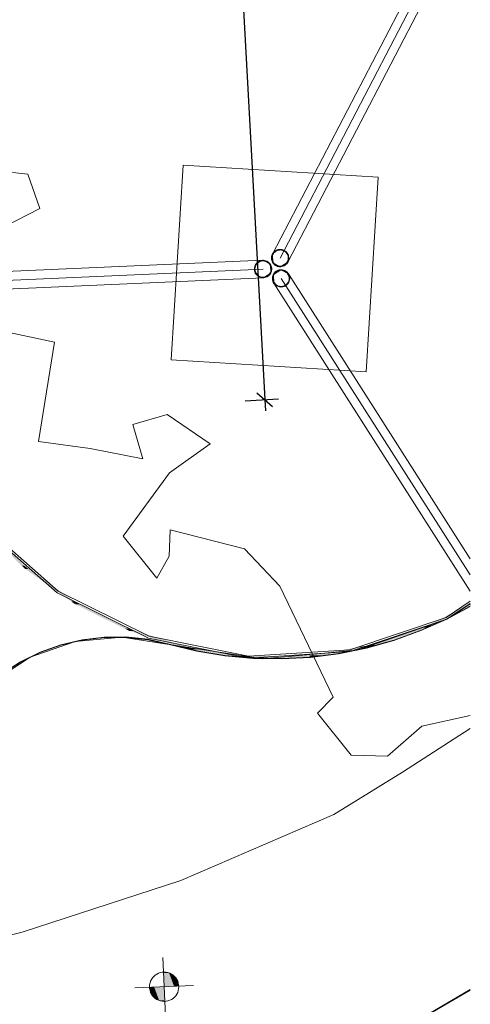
# Model space of a CAD drawing. Extents: x -779 to 790, y -208 to 633.
# Tile 189 of 232: x 553 to 600, y -117 to -16. Entities that reach past the tile are written whole.
import ezdxf

# ---------------------------------------------------------------- set-up
doc = ezdxf.new("R2010")
doc.units = 0
doc.layers.get('0').update_dxf_attribs({"lineweight": 25})
for name, color, linetype, lineweight, true_color in [('10 Bäume Bestand', 9, 'Continuous', 18, 0x808080), ('10 Wege Bestand - 2D', 9, 'Continuous', 18, 0x808080), ('30 Baugrubenplanung - Bemaßung', 7, 'Continuous', 25, 0x848484), ('60 Baumstützen - Fundamente', 9, 'Continuous', 18, 0x808080), ('60 Baumstützen - Gehegelinie', 9, 'Continuous', 18, 0x808080), ('60 Baumstützen - Ringe neu', 9, 'Continuous', 18, 0x808080), ('60 Baumstützen - Stahlstützen', 9, 'Continuous', 18, 0x808080), ('60 Höhen Außen (Bestand - bleibt)', 9, 'Continuous', 18, 0x808080), ('60 Netz', 9, 'Continuous', 18, 0x808080), ('60 Zaun Besucher', 9, 'Continuous', 18, 0x808080)]:
    doc.layers.add(name, color=color, linetype=linetype, lineweight=lineweight, true_color=true_color)

# ---------------------------------------------------------------- blocks, each defined once
blk = doc.blocks.new('Referenz-A07F5V4VWF', base_point=(-401.42, -176.34))
at = {"layer": '30 Baugrubenplanung - Bemaßung', "color": 0, "lineweight": -2}
for p, q in [((558.77, 305.85), (578.52, -55.23)), ((576.53, -55.34), (579.93, -55.16)), ((577.73, -54.53), (579.31, -55.94)), ((578.52, -55.23), (578.59, -56.36))]:
    blk.add_line(p, q, dxfattribs=at)
blk = doc.blocks.new('Referenz-A07F5V59WF', base_point=(-759.5, -206.19))
at = {"layer": '10 Bäume Bestand', "color": 0, "linetype": 'Continuous', "ltscale": 162.000017}
for p, q in [((550.52, -31.73), (554.28, -32.15)), ((554.28, -32.15), (555.5, -35.65)), ((555.5, -35.65), (551.77, -37.58)), ((550.43, -47.94), (557.01, -49.33)), ((557.01, -49.33), (555.37, -59.51)), ((565.01, -57.77), (568.55, -56.75)), ((568.55, -56.75), (572.94, -59.76)), ((566.03, -61.3), (565.01, -57.77)), ((555.37, -59.51), (560.65, -60.23)), ((560.65, -60.23), (566.03, -61.3)), ((572.94, -59.76), (568.79, -62.71)), ((568.79, -62.71), (564.04, -69.22)), ((568.74, -71.26), (568.84, -68.57)), ((568.84, -68.57), (576.46, -70.51)), ((564.04, -69.22), (567.48, -73.53)), ((576.46, -70.51), (580.06, -74.33)), ((567.48, -73.53), (568.74, -71.26)), ((580.06, -74.33), (585.53, -85.7)), ((585.53, -85.7), (583.94, -87.33)), ((583.94, -87.33), (587.38, -91.64)), ((594.59, -88.67), (599.56, -87.57)), ((591.09, -91.75), (594.59, -88.67)), ((587.38, -91.64), (591.09, -91.75))]:
    blk.add_line(p, q, dxfattribs=at)
at = {"layer": '10 Wege Bestand - 2D', "color": 0, "linetype": 'Continuous', "ltscale": 162.000017}
for p, q in [((592.63, -93.39), (599.56, -88.91)), ((585.6, -97.71), (592.63, -93.39)), ((569.92, -104.49), (585.6, -97.71)), ((553.68, -109.76), (569.92, -104.49)), ((534.73, -114.63), (553.68, -109.76))]:
    blk.add_line(p, q, dxfattribs=at)
at = {"layer": '60 Baumstützen - Fundamente', "color": 0, "linetype": 'Continuous', "ltscale": 162.000017}
for p, q in [((570.18, -31.2), (568.95, -51.16)), ((590.15, -32.43), (570.18, -31.2)), ((588.91, -52.39), (590.15, -32.43)), ((568.95, -51.16), (588.91, -52.39))]:
    blk.add_line(p, q, dxfattribs=at)
at = {"layer": '60 Baumstützen - Gehegelinie', "color": 0, "linetype": 'Continuous', "ltscale": 162.000017}
for p, q in [((597.16, -77.71), (599.56, -76.14)), ((588, -80.89), (597.16, -77.71)), ((563.94, -79.57), (559.11, -80.01)), ((568.74, -80.3), (563.94, -79.57)), ((559.11, -80.01), (554.52, -81.6)), ((568.74, -80.3), (578.33, -81.78)), ((554.52, -81.6), (550.46, -84.25)), ((578.33, -81.78), (588, -80.89))]:
    blk.add_line(p, q, dxfattribs=at)
at = {"layer": '60 Baumstützen - Ringe neu', "color": 0, "linetype": 'Continuous', "ltscale": 162.000017}
for p, q in [((549.42, -68.11), (557.26, -75.01)), ((549.57, -67.98), (557.37, -74.84)), ((557.26, -75.01), (566.62, -79.65)), ((557.37, -74.84), (566.68, -79.46)), ((597.08, -77.53), (599.56, -75.87)), ((597.17, -77.7), (599.56, -76.11)), ((587.23, -80.84), (597.08, -77.53)), ((587.27, -81.04), (597.17, -77.7)), ((566.62, -79.65), (576.85, -81.7)), ((566.68, -79.46), (576.87, -81.5)), ((576.85, -81.7), (587.27, -81.04)), ((576.87, -81.5), (587.23, -80.84))]:
    blk.add_line(p, q, dxfattribs=at)
for points in [[(553.91, -72.22), (553.64, -72.22), (549.57, -67.98)], [(553.91, -72.5), (549.84, -68.25), (549.57, -68.25)], [(553.91, -72.5), (553.91, -72.22), (553.64, -72.22)], [(554.01, -72.5), (553.91, -72.5), (553.91, -72.22)], [(554.04, -72.34), (553.95, -72.34), (553.91, -72.22)], [(554.04, -72.59), (554.01, -72.5), (553.91, -72.5)], [(554.04, -72.59), (554.04, -72.34), (553.95, -72.34)], [(554.36, -72.59), (554.04, -72.59), (554.04, -72.34)], [(559.03, -75.88), (558.71, -75.88), (554.04, -72.34)], [(559.03, -76.13), (554.36, -72.59), (554.04, -72.59)], [(559.03, -76.13), (559.03, -75.88), (558.71, -75.88)], [(559.11, -76.13), (559.03, -76.13), (559.03, -75.88)], [(559.13, -75.96), (559.05, -75.96), (559.03, -75.88)], [(559.13, -76.18), (559.11, -76.13), (559.03, -76.13)], [(559.13, -76.18), (559.13, -75.96), (559.05, -75.96)], [(559.55, -76.18), (559.13, -76.18), (559.13, -75.96)], [(564.65, -78.69), (564.24, -78.69), (559.13, -75.96)], [(564.65, -78.92), (559.55, -76.18), (559.13, -76.18)], [(595.26, -78.35), (599.56, -76.28), (599.23, -76.28)], [(595.69, -78.35), (595.26, -78.35), (599.56, -76.29)], [(595.26, -78.35), (599.56, -76.29), (599.54, -76.29)], [(595.26, -78.58), (599.56, -76.33), (599.5, -76.33)], [(599.56, -76.28), (599.23, -76.28), (599.56, -76.1)], [(599.56, -76.33), (599.5, -76.33), (599.56, -76.29)], [(599.56, -76.29), (599.54, -76.29), (599.56, -76.28)], [(589.94, -80.37), (589.32, -80.37), (595.18, -78.6)], [(589.32, -80.37), (595.18, -78.6), (594.56, -78.6)], [(595.18, -78.6), (594.56, -78.6), (595.18, -78.39)], [(595.26, -78.39), (595.18, -78.39), (595.26, -78.35)], [(595.26, -78.58), (595.18, -78.58), (595.18, -78.39)], [(595.26, -78.58), (595.26, -78.39), (595.18, -78.39)], [(595.18, -78.6), (595.26, -78.58), (595.18, -78.58)], [(595.26, -78.58), (595.69, -78.35), (595.26, -78.35)], [(564.65, -78.92), (564.65, -78.69), (564.24, -78.69)], [(564.72, -78.92), (564.65, -78.92), (564.65, -78.69)], [(564.73, -78.73), (564.66, -78.73), (564.65, -78.69)], [(564.73, -78.94), (564.72, -78.92), (564.65, -78.92)], [(564.73, -78.94), (564.73, -78.73), (564.66, -78.73)], [(565.33, -78.94), (564.73, -78.94), (564.73, -78.73)], [(570.64, -80.58), (570.04, -80.58), (564.73, -78.73)], [(570.64, -80.79), (565.33, -78.94), (564.73, -78.94)], [(570.64, -80.79), (570.64, -80.58), (570.04, -80.58)], [(570.69, -80.79), (570.64, -80.79), (570.64, -80.58)], [(570.69, -80.59), (570.65, -80.59), (570.64, -80.58)], [(570.69, -80.8), (570.69, -80.59), (570.65, -80.59)], [(571.81, -80.8), (570.69, -80.8), (570.69, -80.59)], [(576.85, -81.5), (575.73, -81.5), (570.69, -80.59)], [(584.32, -81.43), (583.13, -81.43), (589.27, -80.59)], [(583.13, -81.43), (589.27, -80.59), (588.08, -80.59)], [(589.27, -80.59), (588.08, -80.59), (589.27, -80.39)], [(589.32, -80.39), (589.27, -80.39), (589.32, -80.37)], [(589.32, -80.58), (589.27, -80.58), (589.27, -80.39)], [(589.32, -80.58), (589.32, -80.39), (589.27, -80.39)], [(589.27, -80.59), (589.32, -80.58), (589.27, -80.58)], [(589.32, -80.58), (589.94, -80.37), (589.32, -80.37)], [(570.69, -80.8), (570.69, -80.79), (570.64, -80.79)], [(576.85, -81.7), (571.81, -80.8), (570.69, -80.8)], [(576.85, -81.7), (576.85, -81.5), (575.73, -81.5)], [(576.87, -81.7), (576.85, -81.7), (576.85, -81.5)], [(576.87, -81.7), (576.87, -81.5), (576.85, -81.5)], [(576.87, -81.5), (576.85, -81.5), (576.85, -81.5)], [(583.11, -81.5), (576.87, -81.5), (583.11, -81.43)], [(583.11, -81.63), (576.87, -81.63), (576.87, -81.5)], [(583.11, -81.63), (583.11, -81.5), (576.87, -81.5)], [(576.87, -81.7), (583.11, -81.63), (576.87, -81.63)], [(583.13, -81.63), (583.11, -81.63), (583.11, -81.43)], [(583.13, -81.63), (583.13, -81.43), (583.11, -81.43)], [(583.13, -81.43), (583.11, -81.43), (583.13, -81.43)], [(583.11, -81.63), (583.13, -81.63), (583.11, -81.63)], [(583.13, -81.63), (584.32, -81.43), (583.13, -81.43)], [(576.85, -81.7), (576.87, -81.7), (576.85, -81.7)]]:
    blk.add_solid(points, dxfattribs=at)
at = {"layer": '60 Baumstützen - Stahlstützen', "color": 0, "linetype": 'Continuous', "ltscale": 162.000017}
for p, q in [((579.32, -40.32), (597.1, -6.12)), ((580.11, -40.73), (597.89, -6.53)), ((580.89, -41.14), (598.68, -6.94)), ((579.35, -40.25), (579.3, -40.35)), ((579.36, -41.2), (579.32, -40.32)), ((579.42, -40.16), (579.35, -40.25)), ((579.4, -40.28), (579.35, -40.38)), ((579.47, -40.2), (579.4, -40.28)), ((579.5, -40.07), (579.42, -40.16)), ((579.54, -40.12), (579.47, -40.2)), ((579.6, -40), (579.5, -40.07)), ((579.63, -40.05), (579.54, -40.12)), ((579.69, -39.94), (579.6, -40)), ((579.72, -40), (579.63, -40.05)), ((579.8, -39.9), (579.69, -39.94)), ((579.82, -39.95), (579.72, -40)), ((579.91, -39.86), (579.8, -39.9)), ((579.93, -39.92), (579.82, -39.95)), ((580.03, -39.85), (579.91, -39.86)), ((580.03, -39.91), (579.93, -39.92)), ((580.14, -39.84), (580.03, -39.85)), ((580.14, -39.9), (580.03, -39.91)), ((580.26, -39.86), (580.14, -39.84)), ((580.25, -39.92), (580.14, -39.9)), ((580.35, -39.94), (580.25, -39.92)), ((580.37, -39.88), (580.26, -39.86)), ((580.46, -39.98), (580.35, -39.94)), ((580.48, -39.93), (580.37, -39.88)), ((580.55, -40.03), (580.46, -39.98)), ((580.58, -39.98), (580.48, -39.93)), ((580.64, -40.1), (580.55, -40.03)), ((580.68, -40.05), (580.58, -39.98)), ((580.72, -40.17), (580.64, -40.1)), ((580.76, -40.13), (580.68, -40.05)), ((580.78, -40.26), (580.72, -40.17)), ((580.83, -40.22), (580.76, -40.13)), ((580.84, -40.35), (580.78, -40.26)), ((580.89, -40.32), (580.83, -40.22)), ((580.94, -40.43), (580.89, -40.32)), ((578.33, -40.96), (539.99, -42.65)), ((577.67, -41.28), (577.6, -41.37)), ((577.72, -41.31), (577.65, -41.4)), ((577.75, -41.19), (577.67, -41.28)), ((577.79, -41.24), (577.72, -41.31)), ((577.84, -41.12), (577.75, -41.19)), ((577.88, -41.17), (577.79, -41.24)), ((577.94, -41.06), (577.84, -41.12)), ((577.97, -41.11), (577.88, -41.17)), ((578.05, -41.01), (577.94, -41.06)), ((578.07, -41.07), (577.97, -41.11)), ((578.16, -40.98), (578.05, -41.01)), ((578.17, -41.04), (578.07, -41.07)), ((578.28, -40.96), (578.16, -40.98)), ((578.28, -41.02), (578.17, -41.04)), ((578.39, -40.96), (578.28, -40.96)), ((578.39, -41.02), (578.28, -41.02)), ((578.33, -40.96), (579.12, -41.37)), ((578.51, -40.97), (578.39, -40.96)), ((578.5, -41.03), (578.39, -41.02)), ((578.6, -41.06), (578.5, -41.03)), ((578.62, -41), (578.51, -40.97)), ((578.7, -41.1), (578.6, -41.06)), ((578.73, -41.04), (578.62, -41)), ((578.8, -41.15), (578.7, -41.1)), ((578.83, -41.1), (578.73, -41.04)), ((578.89, -41.22), (578.8, -41.15)), ((578.92, -41.17), (578.83, -41.1)), ((578.96, -41.29), (578.89, -41.22)), ((579.01, -41.25), (578.92, -41.17)), ((579.03, -41.38), (578.96, -41.29)), ((579.08, -41.34), (579.01, -41.25)), ((579.14, -41.44), (579.08, -41.34)), ((579.23, -40.57), (579.21, -40.69)), ((579.21, -40.69), (579.22, -40.81)), ((579.22, -40.81), (579.23, -40.92)), ((579.26, -40.46), (579.23, -40.57)), ((579.23, -40.92), (579.27, -41.03)), ((579.3, -40.35), (579.26, -40.46)), ((579.29, -40.59), (579.27, -40.69)), ((579.27, -40.69), (579.28, -40.8)), ((579.27, -41.03), (579.31, -41.14)), ((579.28, -40.8), (579.29, -40.91)), ((579.31, -40.48), (579.29, -40.59)), ((579.29, -40.91), (579.32, -41.01)), ((579.35, -40.38), (579.31, -40.48)), ((579.31, -41.14), (579.37, -41.24)), ((579.32, -41.01), (579.37, -41.11)), ((580.14, -41.61), (579.36, -41.2)), ((579.37, -41.11), (579.42, -41.2)), ((579.37, -41.24), (579.45, -41.33)), ((579.42, -41.2), (579.49, -41.29)), ((579.45, -41.33), (579.53, -41.41)), ((579.49, -41.29), (579.57, -41.36)), ((580.89, -41.14), (580.14, -41.61)), ((580.58, -41.41), (580.66, -41.34)), ((580.66, -41.34), (580.74, -41.27)), ((580.7, -41.39), (580.78, -41.31)), ((580.74, -41.27), (580.8, -41.18)), ((580.78, -41.31), (580.85, -41.21)), ((580.8, -41.18), (580.85, -41.08)), ((580.88, -40.45), (580.84, -40.35)), ((580.85, -41.08), (580.89, -40.98)), ((580.85, -41.21), (580.91, -41.11)), ((580.91, -40.55), (580.88, -40.45)), ((580.89, -40.98), (580.92, -40.88)), ((580.93, -40.66), (580.91, -40.55)), ((580.91, -41.11), (580.95, -41)), ((580.92, -40.88), (580.93, -40.77)), ((580.93, -40.77), (580.93, -40.66)), ((580.97, -40.54), (580.94, -40.43)), ((580.95, -41), (580.98, -40.89)), ((580.99, -40.66), (580.97, -40.54)), ((580.98, -40.89), (580.99, -40.77)), ((580.99, -40.77), (580.99, -40.66)), ((578.37, -41.85), (540.03, -43.54)), ((577.48, -41.69), (577.46, -41.81)), ((577.46, -41.81), (577.46, -41.92)), ((577.46, -41.92), (577.48, -42.04)), ((577.5, -41.58), (577.48, -41.69)), ((577.48, -42.04), (577.51, -42.15)), ((577.55, -41.47), (577.5, -41.58)), ((577.51, -42.15), (577.56, -42.26)), ((577.53, -41.7), (577.52, -41.81)), ((577.52, -41.81), (577.52, -41.92)), ((577.52, -41.92), (577.54, -42.03)), ((577.56, -41.6), (577.53, -41.7)), ((577.54, -42.03), (577.57, -42.13)), ((577.6, -41.37), (577.55, -41.47)), ((577.6, -41.5), (577.56, -41.6)), ((577.56, -42.26), (577.62, -42.36)), ((577.57, -42.13), (577.61, -42.23)), ((577.65, -41.4), (577.6, -41.5)), ((577.61, -42.23), (577.67, -42.32)), ((577.62, -42.36), (577.69, -42.45)), ((577.67, -42.32), (577.74, -42.41)), ((579.16, -42.26), (578.41, -42.74)), ((578.98, -42.38), (579.05, -42.3)), ((579.09, -41.47), (579.03, -41.38)), ((579.03, -42.42), (579.1, -42.33)), ((579.05, -42.3), (579.1, -42.2)), ((579.13, -41.57), (579.09, -41.47)), ((579.1, -42.2), (579.14, -42.1)), ((579.1, -42.33), (579.15, -42.23)), ((579.12, -41.37), (579.16, -42.26)), ((579.16, -41.67), (579.13, -41.57)), ((579.19, -41.55), (579.14, -41.44)), ((579.14, -42.1), (579.17, -42)), ((579.15, -42.23), (579.2, -42.12)), ((579.18, -41.78), (579.16, -41.67)), ((579.17, -42), (579.18, -41.89)), ((579.18, -41.89), (579.18, -41.78)), ((579.22, -41.66), (579.19, -41.55)), ((579.2, -42.12), (579.23, -42.01)), ((579.24, -41.77), (579.22, -41.66)), ((579.23, -42.01), (579.24, -41.89)), ((579.24, -41.89), (579.24, -41.77)), ((579.45, -42.33), (579.39, -42.43)), ((579.41, -42.4), (580.16, -41.92)), ((579.52, -42.23), (579.45, -42.33)), ((579.56, -42.27), (579.5, -42.36)), ((579.6, -42.15), (579.52, -42.23)), ((579.53, -41.41), (579.62, -41.48)), ((579.64, -42.2), (579.56, -42.27)), ((579.57, -41.36), (579.66, -41.43)), ((579.69, -42.08), (579.6, -42.15)), ((579.62, -41.48), (579.72, -41.54)), ((579.72, -42.13), (579.64, -42.2)), ((579.66, -41.43), (579.75, -41.48)), ((579.79, -42.02), (579.69, -42.08)), ((579.72, -41.54), (579.83, -41.58)), ((579.81, -42.07), (579.72, -42.13)), ((579.75, -41.48), (579.85, -41.52)), ((579.89, -41.97), (579.79, -42.02)), ((579.91, -42.03), (579.81, -42.07)), ((579.83, -41.58), (579.95, -41.61)), ((579.85, -41.52), (579.96, -41.55)), ((580, -41.94), (579.89, -41.97)), ((580.02, -42), (579.91, -42.03)), ((579.95, -41.61), (580.06, -41.62)), ((579.96, -41.55), (580.06, -41.56)), ((580.12, -41.92), (580, -41.94)), ((580.12, -41.98), (580.02, -42)), ((580.06, -41.56), (580.17, -41.56)), ((580.06, -41.62), (580.18, -41.62)), ((580.24, -41.92), (580.12, -41.92)), ((580.23, -41.98), (580.12, -41.98)), ((580.16, -41.92), (580.94, -42.33)), ((580.17, -41.56), (580.28, -41.54)), ((580.18, -41.62), (580.29, -41.6)), ((580.34, -41.99), (580.23, -41.98)), ((580.35, -41.93), (580.24, -41.92)), ((580.28, -41.54), (580.38, -41.51)), ((580.29, -41.6), (580.4, -41.57)), ((580.45, -42.02), (580.34, -41.99)), ((580.46, -41.96), (580.35, -41.93)), ((580.38, -41.51), (580.48, -41.47)), ((580.4, -41.57), (580.51, -41.52)), ((580.55, -42.06), (580.45, -42.02)), ((580.57, -42), (580.46, -41.96)), ((580.48, -41.47), (580.58, -41.41)), ((580.51, -41.52), (580.61, -41.46)), ((580.64, -42.11), (580.55, -42.06)), ((580.67, -42.06), (580.57, -42)), ((580.61, -41.46), (580.7, -41.39)), ((580.73, -42.17), (580.64, -42.11)), ((580.77, -42.13), (580.67, -42.06)), ((580.81, -42.25), (580.73, -42.17)), ((580.85, -42.21), (580.77, -42.13)), ((580.87, -42.33), (580.81, -42.25)), ((580.92, -42.3), (580.85, -42.21)), ((580.93, -42.43), (580.87, -42.33)), ((580.98, -42.4), (580.92, -42.3)), ((580.94, -42.33), (599.57, -71.53)), ((578.41, -42.74), (540.07, -44.43)), ((577.69, -42.45), (577.78, -42.53)), ((577.74, -42.41), (577.82, -42.48)), ((577.78, -42.53), (577.87, -42.6)), ((577.82, -42.48), (577.9, -42.55)), ((577.87, -42.6), (577.97, -42.65)), ((577.9, -42.55), (578, -42.6)), ((577.97, -42.65), (578.08, -42.7)), ((578, -42.6), (578.1, -42.64)), ((578.08, -42.7), (578.19, -42.72)), ((578.1, -42.64), (578.2, -42.67)), ((578.19, -42.72), (578.31, -42.74)), ((578.2, -42.67), (578.31, -42.68)), ((578.31, -42.68), (578.42, -42.68)), ((578.31, -42.74), (578.43, -42.73)), ((578.42, -42.68), (578.53, -42.66)), ((578.43, -42.73), (578.54, -42.72)), ((578.53, -42.66), (578.63, -42.63)), ((578.54, -42.72), (578.65, -42.69)), ((578.63, -42.63), (578.73, -42.59)), ((578.65, -42.69), (578.76, -42.64)), ((578.73, -42.59), (578.82, -42.53)), ((578.76, -42.64), (578.86, -42.58)), ((578.82, -42.53), (578.91, -42.46)), ((578.86, -42.58), (578.95, -42.51)), ((578.91, -42.46), (578.98, -42.38)), ((578.95, -42.51), (579.03, -42.42)), ((579.32, -42.65), (579.31, -42.77)), ((579.31, -42.77), (579.31, -42.88)), ((579.31, -42.88), (579.33, -43)), ((579.35, -42.54), (579.32, -42.65)), ((579.33, -43), (579.36, -43.11)), ((579.39, -42.43), (579.35, -42.54)), ((579.36, -43.11), (579.4, -43.22)), ((579.38, -42.66), (579.37, -42.77)), ((579.37, -42.77), (579.37, -42.88)), ((579.37, -42.88), (579.38, -42.98)), ((579.4, -42.56), (579.38, -42.66)), ((579.38, -42.98), (579.41, -43.09)), ((579.44, -42.46), (579.4, -42.56)), ((579.4, -43.22), (579.46, -43.32)), ((579.44, -43.29), (579.41, -42.4)), ((579.41, -43.09), (579.46, -43.19)), ((579.5, -42.36), (579.44, -42.46)), ((579.44, -43.29), (599.57, -74.84)), ((579.46, -43.19), (579.51, -43.28)), ((579.46, -43.32), (579.54, -43.41)), ((579.51, -43.28), (579.58, -43.37)), ((580.19, -42.81), (599.57, -73.18)), ((580.75, -43.42), (580.83, -43.34)), ((580.83, -43.34), (580.89, -43.26)), ((580.87, -43.38), (580.94, -43.29)), ((580.89, -43.26), (580.94, -43.16)), ((580.97, -42.53), (580.93, -42.43)), ((580.94, -43.16), (580.98, -43.06)), ((580.94, -43.29), (581, -43.19)), ((581, -42.63), (580.97, -42.53)), ((581.03, -42.51), (580.98, -42.4)), ((580.98, -43.06), (581.01, -42.95)), ((581.02, -42.74), (581, -42.63)), ((581, -43.19), (581.04, -43.08)), ((581.01, -42.95), (581.02, -42.85)), ((581.02, -42.85), (581.02, -42.74)), ((581.06, -42.62), (581.03, -42.51)), ((581.04, -43.08), (581.07, -42.97)), ((581.08, -42.73), (581.06, -42.62)), ((581.07, -42.97), (581.08, -42.85)), ((581.08, -42.85), (581.08, -42.73)), ((579.54, -43.41), (579.62, -43.49)), ((579.58, -43.37), (579.66, -43.44)), ((579.62, -43.49), (579.71, -43.56)), ((579.66, -43.44), (579.75, -43.51)), ((579.71, -43.56), (579.82, -43.61)), ((579.75, -43.51), (579.84, -43.56)), ((579.82, -43.61), (579.92, -43.65)), ((579.84, -43.56), (579.94, -43.6)), ((579.92, -43.65), (580.04, -43.68)), ((579.94, -43.6), (580.05, -43.62)), ((580.04, -43.68), (580.15, -43.7)), ((580.05, -43.62), (580.16, -43.64)), ((580.15, -43.7), (580.27, -43.69)), ((580.16, -43.64), (580.26, -43.63)), ((580.26, -43.63), (580.37, -43.62)), ((580.27, -43.69), (580.38, -43.68)), ((580.37, -43.62), (580.48, -43.59)), ((580.38, -43.68), (580.5, -43.64)), ((580.48, -43.59), (580.57, -43.54)), ((580.5, -43.64), (580.6, -43.6)), ((580.57, -43.54), (580.67, -43.49)), ((580.6, -43.6), (580.7, -43.54)), ((580.67, -43.49), (580.75, -43.42)), ((580.7, -43.54), (580.79, -43.47)), ((580.79, -43.47), (580.87, -43.38))]:
    blk.add_line(p, q, dxfattribs=at)
at = {"layer": '60 Höhen Außen (Bestand - bleibt)', "color": 0, "linetype": 'Continuous', "ltscale": 162.000017}
for p, q in [((568.1, -112.37), (568.35, -118.36)), ((567.84, -113.92), (567.65, -113.98)), ((568.03, -113.88), (567.84, -113.92)), ((568.23, -113.87), (568.03, -113.88)), ((568.42, -113.88), (568.23, -113.87)), ((568.61, -113.92), (568.42, -113.88)), ((568.8, -113.98), (568.61, -113.92)), ((566.84, -114.79), (566.78, -114.98)), ((566.93, -114.62), (566.84, -114.79)), ((567.04, -114.45), (566.93, -114.62)), ((567.16, -114.3), (567.04, -114.45)), ((567.31, -114.18), (567.16, -114.3)), ((567.48, -114.07), (567.31, -114.18)), ((567.65, -113.98), (567.48, -114.07)), ((568.98, -114.07), (568.8, -113.98)), ((569.14, -114.18), (568.98, -114.07)), ((569.29, -114.3), (569.14, -114.18)), ((569.42, -114.45), (569.29, -114.3)), ((569.52, -114.62), (569.42, -114.45)), ((569.61, -114.79), (569.52, -114.62)), ((569.67, -114.98), (569.61, -114.79)), ((571.22, -115.24), (565.23, -115.49)), ((566.74, -115.17), (566.73, -115.37)), ((566.73, -115.37), (566.74, -115.56)), ((566.78, -114.98), (566.74, -115.17)), ((566.74, -115.56), (566.78, -115.75)), ((566.78, -115.75), (566.84, -115.94)), ((566.84, -115.94), (566.93, -116.12)), ((569.52, -116.12), (569.61, -115.94)), ((569.61, -115.94), (569.67, -115.75)), ((569.71, -115.17), (569.67, -114.98)), ((569.67, -115.75), (569.71, -115.56)), ((569.73, -115.37), (569.71, -115.17)), ((569.71, -115.56), (569.73, -115.37)), ((566.93, -116.12), (567.04, -116.28)), ((567.04, -116.28), (567.16, -116.43)), ((567.16, -116.43), (567.31, -116.56)), ((567.31, -116.56), (567.48, -116.66)), ((567.48, -116.66), (567.65, -116.75)), ((567.65, -116.75), (567.84, -116.81)), ((567.84, -116.81), (568.03, -116.85)), ((568.03, -116.85), (568.23, -116.87)), ((568.23, -116.87), (568.42, -116.85)), ((568.42, -116.85), (568.61, -116.81)), ((568.61, -116.81), (568.8, -116.75)), ((568.8, -116.75), (568.98, -116.66)), ((568.98, -116.66), (569.14, -116.56)), ((569.14, -116.56), (569.29, -116.43)), ((569.29, -116.43), (569.42, -116.28)), ((569.42, -116.28), (569.52, -116.12))]:
    blk.add_line(p, q, dxfattribs=at)
for points in [[(568.23, -113.88), (568.17, -113.88), (568.16, -113.87)], [(568.23, -115.37), (568.23, -113.88), (568.17, -113.88)], [(568.74, -115.34), (568.23, -115.34), (568.23, -113.88)], [(568.74, -113.96), (568.25, -113.96), (568.23, -113.88)], [(568.74, -115.34), (568.74, -113.96), (568.25, -113.96)], [(569.24, -115.32), (568.74, -115.32), (568.74, -113.96)], [(569.24, -114.26), (568.85, -114.26), (568.74, -113.96)], [(569.24, -115.32), (569.24, -114.26), (568.85, -114.26)], [(569.59, -115.31), (569.24, -115.31), (569.24, -114.26)], [(569.59, -114.74), (569.4, -114.74), (569.24, -114.26)], [(569.59, -115.31), (569.59, -114.74), (569.4, -114.74)], [(569.72, -115.3), (569.59, -115.3), (569.59, -114.74)], [(566.86, -115.43), (566.73, -115.43), (566.86, -115.42)], [(566.86, -116), (566.86, -115.43), (566.73, -115.43)], [(567.21, -115.42), (566.86, -115.42), (567.21, -115.41)], [(567.05, -116), (566.86, -116), (566.86, -115.42)], [(567.21, -116.47), (567.21, -115.42), (566.86, -115.42)], [(567.71, -115.41), (567.21, -115.41), (567.71, -115.39)], [(567.6, -116.47), (567.21, -116.47), (567.21, -115.41)], [(567.71, -116.77), (567.71, -115.41), (567.21, -115.41)], [(568.23, -115.39), (567.71, -115.39), (568.23, -115.37)], [(568.2, -116.77), (567.71, -116.77), (567.71, -115.39)], [(568.23, -116.85), (568.23, -115.39), (567.71, -115.39)], [(568.23, -115.37), (568.74, -115.34), (568.23, -115.34)], [(568.29, -116.85), (568.23, -116.85), (568.23, -115.37)], [(568.74, -115.34), (569.24, -115.32), (568.74, -115.32)], [(569.24, -115.32), (569.59, -115.31), (569.24, -115.31)], [(569.59, -115.31), (569.72, -115.3), (569.59, -115.3)], [(567.21, -116.47), (567.05, -116), (566.86, -116)], [(567.71, -116.77), (567.6, -116.47), (567.21, -116.47)], [(568.23, -116.85), (568.2, -116.77), (567.71, -116.77)], [(568.29, -116.86), (568.29, -116.85), (568.23, -116.85)]]:
    blk.add_solid(points, dxfattribs=at)
at = {"layer": '60 Netz', "color": 0, "linetype": 'Continuous', "ltscale": 162.000017}
for p, q in [((597.15, -77.67), (599.56, -76.37)), ((597.16, -77.71), (599.56, -76.42)), ((594.48, -78.86), (597.15, -77.67)), ((594.5, -78.89), (597.16, -77.71)), ((562.07, -79.56), (559.83, -79.83)), ((562.07, -79.6), (559.84, -79.87)), ((564.31, -79.54), (562.07, -79.56)), ((564.31, -79.58), (562.07, -79.6)), ((566.55, -79.78), (564.31, -79.54)), ((566.54, -79.82), (564.31, -79.58)), ((591.74, -79.85), (594.48, -78.86)), ((591.75, -79.89), (594.5, -78.89)), ((557.64, -80.34), (555.53, -81.1)), ((557.66, -80.38), (555.54, -81.14)), ((559.83, -79.83), (557.64, -80.34)), ((559.84, -79.87), (557.66, -80.38)), ((568.74, -80.3), (566.54, -79.82)), ((568.75, -80.27), (566.55, -79.78)), ((568.74, -80.3), (571.57, -80.99)), ((568.75, -80.27), (571.58, -80.95)), ((586.08, -81.22), (588.94, -80.64)), ((586.08, -81.26), (588.94, -80.67)), ((588.94, -80.64), (591.74, -79.85)), ((588.94, -80.67), (591.75, -79.89)), ((555.53, -81.1), (553.51, -82.09)), ((555.54, -81.14), (553.53, -82.13)), ((571.57, -80.99), (574.45, -81.47)), ((571.58, -80.95), (574.46, -81.43)), ((574.45, -81.47), (577.36, -81.73)), ((574.46, -81.43), (577.36, -81.69)), ((580.28, -81.75), (583.19, -81.59)), ((580.28, -81.79), (583.19, -81.63)), ((583.19, -81.59), (586.08, -81.22)), ((583.19, -81.63), (586.08, -81.26)), ((553.51, -82.09), (551.61, -83.3)), ((553.53, -82.13), (551.64, -83.33)), ((577.36, -81.69), (580.28, -81.75)), ((577.36, -81.73), (580.28, -81.79))]:
    blk.add_line(p, q, dxfattribs=at)
at = {"layer": '60 Zaun Besucher', "color": 0, "linetype": 'Continuous', "ltscale": 162.000017}
for p, q in [((599.54, -115.65), (589.71, -121.42)), ((589.73, -121.45), (599.54, -115.7))]:
    blk.add_line(p, q, dxfattribs=at)

msp = doc.modelspace()

# ---------------------------------------------------------------- block references
at = {"color": 8, "lineweight": 25, "ltscale": 1250, "true_color": 0x808080}
msp.add_blockref('Referenz-A07F5V59WF', (-759.5, -206.19), dxfattribs=at)
at = {"color": 8, "lineweight": 25, "ltscale": 12.5, "true_color": 0x808080}
msp.add_blockref('Referenz-A07F5V4VWF', (-401.42, -176.34), dxfattribs=at)

doc.saveas('drawing.dxf')
